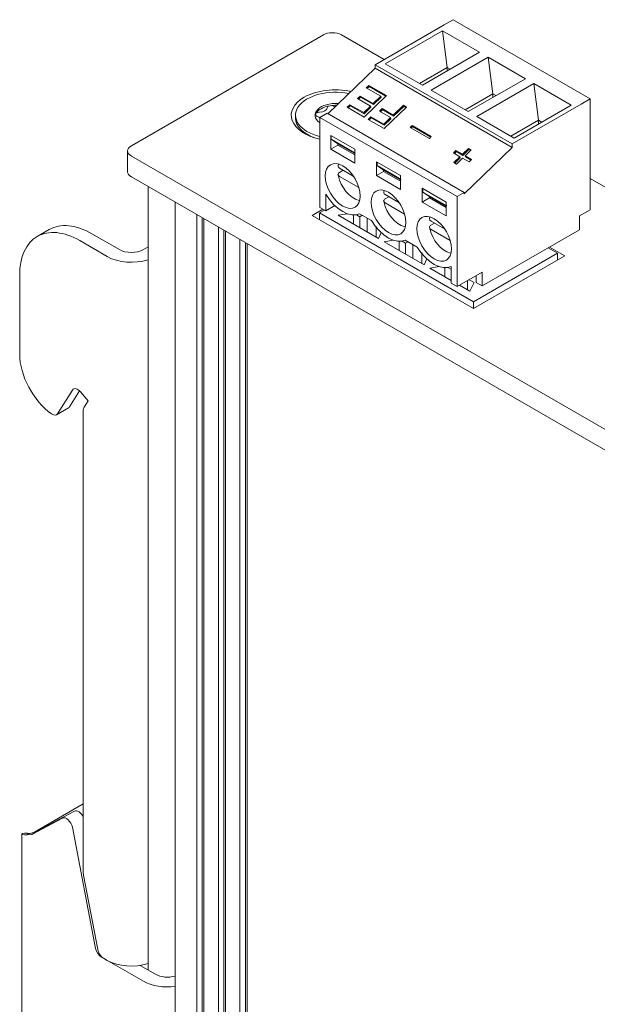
# Model space of a CAD drawing. Header units: millimetres. Extents: x 5 to 292, y 5 to 205.
# Tile 4 of 18: x 42 to 59, y 76 to 105. Entities that reach past the tile are written whole.
import ezdxf

# ---------------------------------------------------------------- set-up
doc = ezdxf.new("R2010")
doc.units = ezdxf.units.MM

# ---------------------------------------------------------------- blocks, each defined once
blk = doc.blocks.new('Seite_1')
at = {"color": 7, "linetype": 'Continuous', "lineweight": 9}
for p, q in [((50.7468, 104.8253), (45.09, 101.5593)), ((52.5341, 104.0996), (51.2772, 104.8253)), ((52.0102, 103.2618), (52.0879, 103.337)), ((52.0381, 103.2457), (52.0992, 103.3048)), ((52.0992, 103.3048), (52.0879, 103.337)), ((52.0879, 103.337), (52.6029, 103.0397)), ((52.0992, 103.3048), (52.5863, 103.0236)), ((51.7516, 102.9467), (51.8293, 103.0218)), ((51.8406, 102.9897), (51.8293, 103.0218)), ((51.8293, 103.0218), (52.2104, 102.8018)), ((52.6029, 103.0397), (51.9472, 102.4056)), ((52.4334, 103.0175), (52.0102, 103.2618)), ((52.2104, 102.8018), (52.4334, 103.0175)), ((52.4447, 102.9853), (52.4334, 103.0175)), ((51.4485, 102.6935), (51.5262, 102.7687)), ((51.4764, 102.6774), (51.5375, 102.7366)), ((51.5375, 102.7366), (51.5262, 102.7687)), ((51.5262, 102.7687), (51.9332, 102.5337)), ((51.5375, 102.7366), (51.9445, 102.5016)), ((52.1327, 102.7266), (51.7516, 102.9467)), ((51.7795, 102.9305), (51.8406, 102.9897)), ((51.8406, 102.9897), (52.2217, 102.7697)), ((51.9332, 102.5337), (52.1327, 102.7266)), ((52.144, 102.6945), (52.1327, 102.7266)), ((52.2217, 102.7697), (52.2104, 102.8018)), ((52.2217, 102.7697), (52.4447, 102.9853)), ((52.804, 102.4638), (53.1016, 102.7517)), ((52.8153, 102.4317), (53.1129, 102.7195)), ((53.1129, 102.7195), (53.1016, 102.7517)), ((53.1016, 102.7517), (53.1934, 102.6987)), ((53.1129, 102.7195), (53.1768, 102.6827)), ((49.9254, 102.4575), (49.9254, 102.3758)), ((51.9472, 102.4056), (51.4485, 102.6935)), ((51.9445, 102.5016), (51.9332, 102.5337)), ((51.9445, 102.5016), (52.144, 102.6945)), ((52.4002, 102.5769), (52.478, 102.6521)), ((52.7262, 102.3887), (52.4002, 102.5769)), ((52.4281, 102.5608), (52.4893, 102.6199)), ((52.4893, 102.6199), (52.478, 102.6521)), ((52.478, 102.6521), (52.804, 102.4638)), ((52.4893, 102.6199), (52.8153, 102.4317)), ((53.1934, 102.6987), (52.5377, 102.0647)), ((52.8153, 102.4317), (52.804, 102.4638)), ((52.0692, 102.3352), (52.147, 102.4103)), ((52.5377, 102.0647), (52.0692, 102.3352)), ((52.0971, 102.3191), (52.1583, 102.3782)), ((52.1583, 102.3782), (52.147, 102.4103)), ((52.147, 102.4103), (52.5237, 102.1928)), ((52.1583, 102.3782), (52.535, 102.1607)), ((52.5237, 102.1928), (52.7262, 102.3887)), ((52.535, 102.1607), (52.5237, 102.1928)), ((52.535, 102.1607), (52.7375, 102.3565)), ((52.7375, 102.3565), (52.7262, 102.3887)), ((53.3036, 102.0968), (53.3619, 102.1532)), ((53.3732, 102.121), (53.3619, 102.1532)), ((53.3619, 102.1532), (53.9254, 101.8278)), ((50.2696, 101.8961), (50.3783, 101.8334)), ((50.9793, 101.8527), (50.9793, 101.7506)), ((53.8671, 101.7714), (53.3036, 102.0968)), ((53.3315, 102.0807), (53.3732, 102.121)), ((53.3732, 102.121), (53.9088, 101.8118)), ((51.1737, 101.618), (50.9793, 101.7506)), ((51.1737, 101.5771), (51.1737, 101.618)), ((51.1737, 101.5771), (51.6687, 101.2914)), ((53.9254, 101.8278), (53.8671, 101.7714)), ((44.9802, 101.4062), (44.9802, 100.7938)), ((45.09, 101.2531), (66.48, 88.9036)), ((54.5768, 101.3455), (54.6514, 101.4178)), ((54.7668, 101.2358), (54.5768, 101.3455)), ((54.6047, 101.3294), (54.6627, 101.3856)), ((54.6627, 101.3856), (54.6514, 101.4178)), ((54.6514, 101.4178), (54.8414, 101.3081)), ((54.6627, 101.3856), (54.8527, 101.2759)), ((54.8414, 101.3081), (55.0215, 101.4822)), ((54.8527, 101.2759), (54.8414, 101.3081)), ((54.8527, 101.2759), (55.0328, 101.45)), ((55.1013, 101.436), (54.9213, 101.2619)), ((54.9326, 101.2298), (54.9213, 101.2619)), ((54.9213, 101.2619), (55.1113, 101.1522)), ((55.0328, 101.45), (55.0215, 101.4822)), ((55.0215, 101.4822), (55.1013, 101.436)), ((55.0328, 101.45), (55.0848, 101.42)), ((52.3263, 101.075), (52.3263, 100.9729)), ((52.5207, 100.8403), (52.3263, 100.9729)), ((54.5867, 101.0618), (54.7668, 101.2358)), ((54.6666, 101.0156), (54.5867, 101.0618)), ((54.6146, 101.0456), (54.7781, 101.2037)), ((54.8467, 101.1897), (54.6666, 101.0156)), ((54.7781, 101.2037), (54.7668, 101.2358)), ((55.0367, 101.08), (54.8467, 101.1897)), ((54.9326, 101.2298), (55.0947, 101.1362)), ((55.1113, 101.1522), (55.0367, 101.08)), ((51.3262, 100.8359), (51.2202, 100.7747)), ((52.5207, 100.7994), (52.5207, 100.8403)), ((52.5207, 100.7994), (53.0157, 100.5137)), ((45.09, 100.6408), (66.48, 88.2912)), ((72.6672, 92.4758), (58.6072, 100.5933)), ((45.5837, 100.3557), (45.5837, 77.2693)), ((53.6733, 100.2973), (53.6733, 100.1952)), ((53.8678, 100.0625), (53.6733, 100.1952)), ((46.3792, 99.8964), (46.3792, 64.919)), ((52.6733, 100.0582), (52.5672, 99.9969)), ((53.8678, 100.0217), (53.8678, 100.0625)), ((53.8678, 100.0217), (54.3628, 99.7359)), ((47.0169, 99.5283), (47.0169, 64.521)), ((50.411, 99.5079), (50.7282, 99.691)), ((47.176, 99.4364), (47.176, 64.5312)), ((47.229, 99.4058), (47.229, 64.3985)), ((55.1663, 96.7624), (50.411, 99.5079)), ((54.0203, 99.2805), (53.9142, 99.2192)), ((42.6733, 99.0908), (42.3197, 98.8866)), ((44.7364, 98.4975), (43.9233, 98.9669)), ((47.6533, 99.1609), (47.6533, 64.1536)), ((47.8124, 99.069), (47.8124, 64.1638)), ((47.8654, 99.0384), (47.8654, 64.0311)), ((44.3829, 98.2933), (43.5697, 98.7628)), ((48.2897, 98.7934), (48.2897, 63.7861)), ((48.4488, 98.7016), (48.4488, 63.7963)), ((48.5018, 98.671), (48.5018, 63.6637)), ((45.5837, 98.5784), (45.4435, 98.4975)), ((57.406, 98.572), (57.8533, 98.3137)), ((57.8533, 98.3137), (55.1663, 96.7624)), ((41.8019, 97.7422), (41.8019, 95.4152)), ((42.9173, 93.6615), (43.3559, 94.3608)), ((43.2709, 93.8656), (43.5667, 94.3373)), ((43.595, 94.3071), (43.815, 94.045)), ((43.815, 94.045), (43.6965, 93.856)), ((42.8862, 93.631), (43.2398, 93.8351)), ((43.6758, 93.7721), (43.6758, 80.1162)), ((42.2161, 81.3247), (43.6758, 82.1675)), ((42.5091, 81.4659), (43.4123, 81.9516)), ((42.1555, 81.2618), (43.0587, 81.7475)), ((41.8626, 81.2758), (41.8626, 68.0217)), ((42.5091, 81.4659), (42.1555, 81.2618)), ((43.353, 81.4801), (44.0389, 77.9076)), ((43.681, 80.0638), (44.102, 77.8712)), ((44.2104, 77.6539), (45.4435, 76.9419)), ((44.2735, 77.6175), (44.3829, 77.5543)), ((45.3488, 77.4049), (45.7971, 77.1461))]:
    blk.add_line(p, q, dxfattribs=at)
at = {"color": 7, "lineweight": 9, "flags": 128}
for points in [[(52.268, 103.946), (54.3009, 105.1197)], [(54.3009, 105.1197), (54.5661, 105.2728)], [(54.5661, 105.2728), (58.6072, 102.9397)], [(52.5686, 103.9756), (54.2495, 104.946)], [(54.2495, 104.946), (54.391, 103.8644)], [(55.347, 104.3123), (54.2495, 104.946)], [(53.6662, 103.3419), (55.347, 104.3123)], [(53.9157, 103.1978), (55.5965, 104.1683)], [(55.5965, 104.1683), (55.7381, 103.0867)], [(56.6941, 103.5346), (55.5965, 104.1683)], [(52.268, 103.8439), (52.268, 103.946)], [(56.3091, 101.6129), (52.268, 103.946)], [(53.6662, 103.3419), (52.5686, 103.9756)], [(54.391, 103.8644), (53.5761, 103.3939)], [(54.391, 103.8644), (54.391, 103.7604)], [(54.4811, 103.8124), (54.391, 103.8644)], [(50.8802, 102.5019), (52.268, 103.8439)], [(56.3091, 101.5108), (52.268, 103.8439)], [(55.0132, 102.5642), (56.6941, 103.5346)], [(55.2627, 102.4201), (56.9435, 103.3906)], [(56.9435, 103.3906), (57.0851, 102.309)], [(58.0411, 102.7569), (56.9435, 103.3906)], [(55.0132, 102.5642), (53.9157, 103.1978)], [(55.7381, 103.0867), (54.9232, 102.6162)], [(55.7381, 103.0867), (55.7381, 102.9827)], [(55.8282, 103.0347), (55.7381, 103.0867)], [(56.3091, 101.6129), (58.342, 102.7866)], [(56.3603, 101.7865), (58.0411, 102.7569)], [(58.342, 102.7866), (58.6072, 102.9397)], [(58.6072, 102.9397), (58.6072, 99.6737)], [(50.6416, 102.3947), (50.8537, 102.5171)], [(50.8537, 102.5171), (54.8949, 100.184)], [(56.3603, 101.7865), (55.2627, 102.4201)], [(50.6416, 102.3947), (54.6827, 100.0615)], [(50.6416, 99.741), (50.6416, 102.3947)], [(57.0851, 102.309), (56.2702, 101.8385)], [(57.0851, 102.309), (57.0851, 102.2049)], [(57.1752, 102.257), (57.0851, 102.309)], [(50.9616, 101.4547), (50.9616, 101.8629)], [(50.9616, 101.8629), (51.6687, 101.4547)], [(51.1737, 101.5771), (50.9616, 101.4547)], [(50.9793, 101.7506), (51.6864, 101.3424)], [(51.1737, 101.618), (51.6687, 101.3322)], [(56.3091, 101.5108), (56.3091, 101.6129)], [(51.6687, 101.0464), (50.9616, 101.4547)], [(51.6687, 101.4547), (51.6687, 101.0464)], [(54.8949, 100.1432), (56.3091, 101.5108)], [(50.8025, 100.6688), (50.8123, 100.7786), (50.8415, 100.8728), (50.8889, 100.9478), (50.9526, 101.0007), (51.0303, 101.0294), (51.1189, 101.033), (51.2151, 101.0111), (51.3151, 100.9648), (51.4151, 100.8957), (51.5113, 100.8064), (51.5999, 100.7006), (51.6776, 100.5821), (51.7414, 100.4556), (51.7888, 100.3259), (51.8179, 100.198), (51.8278, 100.0768), (51.8179, 99.967), (51.7888, 99.8728), (51.7414, 99.7978), (51.6776, 99.7449), (51.5999, 99.7162), (51.5113, 99.7126), (51.4151, 99.7345), (51.3151, 99.7808), (51.2151, 99.85), (51.1189, 99.9392), (51.0303, 100.0451), (50.9526, 100.1635), (50.8889, 100.29), (50.8415, 100.4197), (50.8123, 100.5476), (50.8025, 100.6688)], [(51.193, 101.0162), (51.1779, 100.9688), (51.1751, 100.9551)], [(51.2231, 100.8954), (51.1898, 100.9238), (51.177, 100.9572), (51.1808, 100.9692)], [(52.3086, 100.677), (52.3086, 101.0852)], [(52.3086, 101.0852), (53.0157, 100.677)], [(52.3263, 100.9729), (53.0334, 100.5647)], [(51.1743, 100.7256), (51.1866, 100.6615), (51.2221, 100.5422), (51.2727, 100.4253), (51.3366, 100.3139), (51.4122, 100.2113), (51.4976, 100.1203), (51.5911, 100.0438), (51.6913, 99.9846), (51.7964, 99.9463), (51.8083, 99.9446)], [(51.2202, 100.7747), (51.2014, 100.7613), (51.1877, 100.7459), (51.177, 100.7122), (51.1899, 100.6788), (51.2231, 100.6505)], [(51.6239, 100.664), (51.2231, 100.8954)], [(52.5207, 100.7994), (52.3086, 100.677)], [(53.0157, 100.2687), (52.3086, 100.677)], [(52.5207, 100.8403), (53.0157, 100.5545)], [(53.0157, 100.677), (53.0157, 100.2687)], [(51.2231, 100.6505), (51.7893, 100.3236)], [(50.8184, 99.639), (50.8184, 100.1289)], [(50.8184, 100.1289), (50.9267, 99.9707), (51.0484, 99.8297), (51.1794, 99.7106), (51.3151, 99.6176), (51.4508, 99.5539), (51.5819, 99.5217), (51.7036, 99.5222), (51.8119, 99.5553)], [(52.1495, 99.8911), (52.1594, 100.0009), (52.1885, 100.0951), (52.2359, 100.1701), (52.2997, 100.223), (52.3774, 100.2517), (52.466, 100.2553), (52.5622, 100.2334), (52.6622, 100.1871), (52.7622, 100.1179), (52.8584, 100.0287), (52.947, 99.9229), (53.0247, 99.8044), (53.0884, 99.6779), (53.1358, 99.5482), (53.165, 99.4203), (53.1748, 99.2991), (53.165, 99.1893), (53.1358, 99.0951), (53.0884, 99.0201), (53.0247, 98.9672), (52.947, 98.9385), (52.8584, 98.9349), (52.7622, 98.9568), (52.6622, 99.0031), (52.5622, 99.0723), (52.466, 99.1615), (52.3774, 99.2673), (52.2997, 99.3858), (52.2359, 99.5123), (52.1885, 99.642), (52.1594, 99.7699), (52.1495, 99.8911)], [(52.54, 100.2385), (52.5249, 100.1911), (52.5222, 100.1774)], [(52.5702, 100.1177), (52.5368, 100.1461), (52.524, 100.1795), (52.5278, 100.1915)], [(52.9709, 99.8863), (52.5702, 100.1177)], [(53.6557, 99.8992), (53.6557, 100.3075)], [(53.6557, 100.3075), (54.3628, 99.8992)], [(53.6733, 100.1952), (54.3804, 99.787)], [(54.6827, 100.0615), (54.8949, 100.184)], [(54.8949, 100.184), (54.8949, 100.1432)], [(52.5214, 99.9479), (52.5337, 99.8838), (52.5692, 99.7644), (52.6197, 99.6475), (52.6837, 99.5362), (52.7592, 99.4336), (52.8446, 99.3426), (52.9381, 99.2661), (53.0383, 99.2069), (53.1434, 99.1686), (53.1554, 99.1668)], [(52.5672, 99.9969), (52.5484, 99.9835), (52.5347, 99.9682), (52.524, 99.9345), (52.5369, 99.9011), (52.5702, 99.8727)], [(52.5702, 99.8727), (53.1363, 99.5459)], [(53.8678, 100.0217), (53.6557, 99.8992)], [(54.3628, 99.491), (53.6557, 99.8992)], [(53.8678, 100.0625), (54.3628, 99.7768)], [(54.3628, 99.8992), (54.3628, 99.491)], [(54.6827, 97.4079), (54.6827, 100.0615)], [(50.6365, 99.5809), (50.7777, 99.6625)], [(50.6365, 99.3776), (50.6365, 99.5809)], [(50.6365, 99.5809), (55.1691, 96.9641)], [(50.6416, 99.741), (50.8184, 99.639)], [(51.0874, 99.7943), (50.8184, 99.639)], [(51.1845, 99.5095), (51.4587, 99.5519)], [(51.6307, 99.2519), (51.6307, 99.5219)], [(51.7197, 99.5271), (51.8209, 99.4687)], [(52.1654, 99.3512), (51.8119, 99.5553)], [(58.6072, 99.6737), (58.289, 99.49)], [(52.369, 98.8257), (51.1845, 99.5095)], [(51.8209, 99.4687), (51.8914, 99.5094)], [(51.8209, 99.1421), (51.8209, 99.4687)], [(52.0331, 99.0196), (52.0331, 99.4276)], [(52.1654, 99.3512), (52.2737, 99.193), (52.3954, 99.052), (52.5265, 98.9329), (52.6622, 98.8398), (52.7979, 98.7761), (52.9289, 98.744), (53.0506, 98.7445), (53.1589, 98.7776)], [(54.5219, 98.5214), (54.512, 98.4116), (54.4828, 98.3174), (54.4355, 98.2424), (54.3717, 98.1895), (54.294, 98.1607), (54.2054, 98.1572), (54.1092, 98.1791), (54.0092, 98.2254), (53.9092, 98.2945), (53.813, 98.3838), (53.7244, 98.4896), (53.6467, 98.6081), (53.583, 98.7346), (53.5356, 98.8643), (53.5064, 98.9922), (53.4966, 99.1134), (53.5064, 99.2232), (53.5356, 99.3174), (53.583, 99.3924), (53.6467, 99.4453), (53.7244, 99.474), (53.813, 99.4775), (53.9092, 99.4557), (54.0092, 99.4093), (54.1092, 99.3402), (54.2054, 99.251), (54.294, 99.1451), (54.3717, 99.0267), (54.4355, 98.9002), (54.4828, 98.7705), (54.512, 98.6426), (54.5219, 98.5214)], [(53.887, 99.4607), (53.872, 99.4134), (53.8692, 99.3997)], [(53.9172, 99.34), (53.8839, 99.3684), (53.8711, 99.4018), (53.8749, 99.4138)], [(54.318, 99.1086), (53.9172, 99.34)], [(58.289, 99.49), (58.289, 99.0817)], [(52.2982, 98.8665), (52.2982, 99.1931)], [(52.4507, 99.0018), (52.369, 98.8257)], [(53.8684, 99.1702), (53.8807, 99.106), (53.9162, 98.9867), (53.9667, 98.8698), (54.0307, 98.7585), (54.1063, 98.6558), (54.1916, 98.5649), (54.2852, 98.4883), (54.3854, 98.4292), (54.4905, 98.3908), (54.5024, 98.3891)], [(53.9142, 99.2192), (53.8955, 99.2058), (53.8817, 99.1905), (53.8711, 99.1568), (53.8839, 99.1234), (53.9172, 99.095)], [(53.9172, 99.095), (54.4834, 98.7682)], [(58.289, 99.0817), (55.4252, 97.4283)], [(52.5316, 98.7318), (52.8058, 98.7742)], [(53.716, 98.048), (52.5316, 98.7318)], [(52.9777, 98.4742), (52.9777, 98.7442)], [(53.0668, 98.7494), (53.168, 98.691)], [(53.5125, 98.5735), (53.1589, 98.7776)], [(53.168, 98.691), (53.2385, 98.7317)], [(53.168, 98.3644), (53.168, 98.691)], [(53.3801, 98.2419), (53.3801, 98.6499)], [(53.5125, 98.5735), (53.6207, 98.4153), (53.7425, 98.2743), (53.8735, 98.1551), (54.0092, 98.0621), (54.1449, 97.9984), (54.2759, 97.9663), (54.3977, 97.9668), (54.5059, 97.9999)], [(53.6453, 98.0888), (53.6453, 98.4154)], [(55.1691, 96.9641), (57.644, 98.3929)], [(57.37, 98.5511), (57.644, 98.3929)], [(57.644, 98.3929), (57.644, 98.1929)], [(53.7977, 98.224), (53.716, 98.048)], [(53.8786, 97.9541), (54.1528, 97.9965)], [(54.5059, 97.5919), (53.8786, 97.9541)], [(54.3248, 97.6965), (54.3248, 97.9665)], [(54.4138, 97.9717), (54.515, 97.9132)], [(54.5059, 97.9999), (54.5059, 97.51)], [(55.4252, 97.8366), (54.6827, 97.4079)], [(55.4252, 97.4283), (55.4252, 97.8366)], [(54.5059, 97.51), (54.6827, 97.4079)], [(54.9923, 97.3111), (54.9923, 97.5866)], [(55.0365, 97.6122), (55.1826, 97.5278)], [(55.1826, 97.5278), (55.063, 97.2703)], [(55.2484, 97.7348), (55.2484, 97.5304)], [(55.2484, 97.5304), (55.4252, 97.4283)], [(55.063, 97.2703), (54.7537, 97.4489)], [(55.1691, 96.9641), (55.1691, 96.764)], [(42.1119, 81.2937), (42.0311, 81.3009), (41.9387, 81.2996), (41.8818, 81.2899), (41.8626, 81.2758), (41.8818, 81.2617), (41.9387, 81.252), (42.0311, 81.2507), (42.1555, 81.2618)], [(42.4252, 81.4175), (42.2656, 81.341), (42.1425, 81.3006), (42.0657, 81.2833), (42.0363, 81.2774), (42.0391, 81.2765)]]:
    blk.add_lwpolyline(points, dxfattribs=at)
at = {"color": 7, "linetype": 'Continuous', "lineweight": 9}
for centre, major_axis, start_param, end_param in [((51.012, 104.6722), (0.375, 0), 0.7853982, 2.3561945), ((51.1004, 102.4575), (-1.175, 0), 4.3705486, 7.4489328), ((51.1004, 102.4575), (1.3, 0), 1.2096805, 2.3561945), ((51.1004, 102.4575), (1.3, 0), 2.3561945, 4.3480073), ((51.1004, 102.4575), (-0.6, 0), 4.5731106, 6.9589846), ((51.1004, 102.4044), (-0.6, 0), 4.9741884, 6.0213859), ((50.9762, 102.6721), (-0.12, 0), 4.9741884, 6.2744986), ((51.1004, 102.4044), (0.6, 0), 1.5150213, 1.8325957), ((50.9762, 102.6721), (0.12, 0), 0.5322854, 1.8325957), ((51.1004, 102.4044), (-0.6, 0), 6.0213859, 6.206507), ((50.6368, 102.4761), (-0.12, 0), 6.0213859, 7.3216962), ((50.6368, 102.4761), (-0.12, 0), 4.7210756, 6.0213859), ((50.463, 102.3058), (0.2224, 0), 0.6381474, 1.0385109), ((50.6338, 102.6738), (0.2224, 0), 4.7210756, 6.2744986), ((51.1004, 102.3758), (-1.175, 0), 6.2831853, 7.3398483), ((45.3552, 101.4062), (-0.375, 0), 5.4977871, 7.0685835), ((45.3552, 100.7938), (-0.375, 0), 6.2831853, 7.0685835), ((43.9233, 96.9257), (-1.25, 2.1651), 5.4977871, 6.2831852), ((43.5697, 96.7216), (-1.25, 2.1651), 5.4977871, 7.0685835), ((45.09, 98.7016), (-0.5, 0), 0.7853982, 2.3561945), ((45.09, 98.7016), (-1, 0), 0.7853982, 2.0871568), ((42.8626, 94.8028), (-0.75, 1.299), 0.7853982, 2.241228), ((43.512, 94.1748), (-0.125, 0.2165), 5.009095, 6.5798913), ((43.1148, 94.0516), (0.125, -0.2165), 0.0000001, 0.296706), ((43.8526, 93.6701), (-0.125, 0.2165), 0.296706, 0.7853982), ((42.7612, 93.8475), (0.125, -0.2165), 5.3828206, 6.5798913), ((43.5351, 81.7339), (0.125, -0.2165), 1.4355836, 3.1241394), ((43.1815, 81.5297), (0.125, -0.2165), 1.0297443, 3.1241394), ((43.8526, 80.0142), (-0.125, 0.2165), 0.7853982, 1.0297443), ((44.2104, 77.858), (-0.125, 0.2165), 1.0297443, 2.3561945), ((44.2735, 77.8216), (-0.125, 0.2165), 1.0297443, 2.3561945), ((45.09, 77.9626), (-1, 0), 0.7853982, 2.0871568), ((46.1507, 77.3502), (-1, 0), 0.7853982, 1.8013878), ((46.1507, 77.3502), (-0.5, 0), 0.7853982, 2.0455358)]:
    blk.add_ellipse(centre, major_axis=major_axis, ratio=0.5773503, start_param=start_param, end_param=end_param, dxfattribs=at)

msp = doc.modelspace()

# ---------------------------------------------------------------- block references
msp.add_blockref('Seite_1', (0, 0))

doc.saveas('drawing.dxf')
